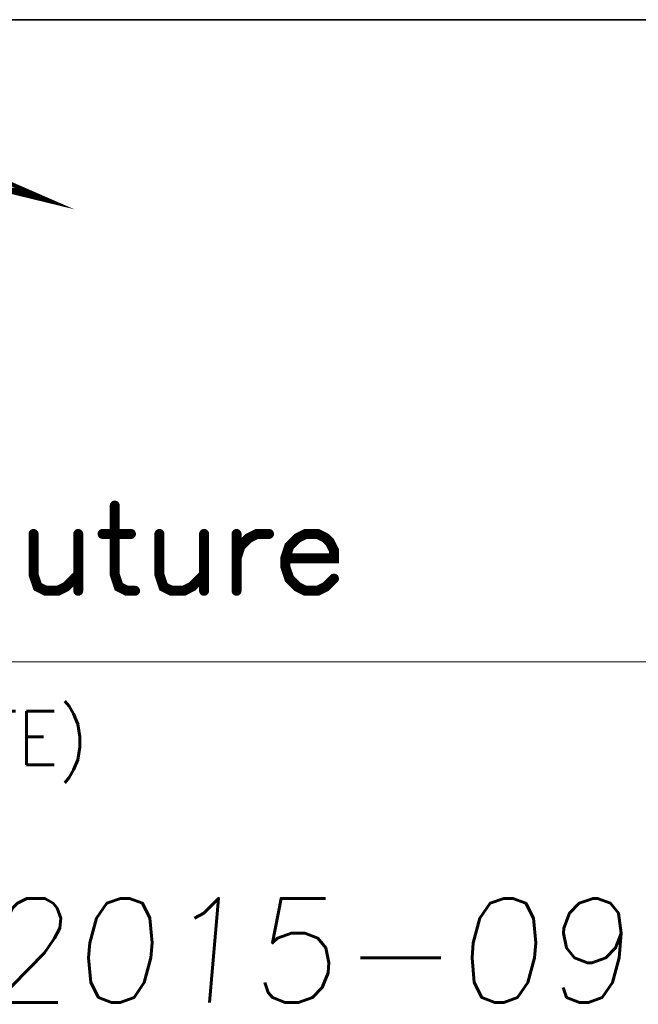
# Model space of a CAD drawing. Header units: millimetres. Extents: x 4065 to 8083, y -652 to 5416.
# Tile 9 of 256: x 4917 to 4943, y -544 to -502. Entities that reach past the tile are written whole.
import ezdxf
from ezdxf.enums import TextEntityAlignment as Align

# ---------------------------------------------------------------- set-up
doc = ezdxf.new("R2010")
doc.units = ezdxf.units.MM
doc.header["$LTSCALE"] = 0.8
doc.layers.get('0').update_dxf_attribs({"linetype": 'CONTINUOUS', "lineweight": 0})
doc.layers.add('2', color=3, linetype='CONTINUOUS', lineweight=0)
doc.styles.get("Standard").update_dxf_attribs({"font": 'romans.shx', "width": 0.8, "oblique": 5, "bigfont": 'whgtxt.shx'})

# ---------------------------------------------------------------- blocks, each defined once
blk = doc.blocks.new('SMOOTH_0$064516')
at = {"const_width": 0.0323}
blk.add_lwpolyline([(-0.0161, 0, 1), (0.0161, 0, 1)], format="xyb", close=True, dxfattribs=at)
blk = doc.blocks.new('SMOOTH_0$0254')
at = {"const_width": 0.0127}
blk.add_lwpolyline([(-0.00635, 0, 1), (0.00635, 0, 1)], format="xyb", close=True, dxfattribs=at)
blk = doc.blocks.new('logo')
at = {"color": 7}
for points, const_width in [([(-3400.866, 5340.526), (-3395.172, 5338.044), (-3404.927, 5340.423)], 0.338), ([(-3398.952, 5339.122), (-3397.769, 5339.122)], 0.338), ([(-3398.445, 5338.953), (-3397.431, 5338.953)], 0.338), ([(-3397.6, 5338.784), (-3397.093, 5338.784)], 0.338), ([(-3389.848, 5311.965), (-3389.848, 5306.032), (-3389.505, 5304.993), (-3388.801, 5304.641), (-3388.105, 5304.641)], 0.859), ([(-3396.83, 5309.527), (-3396.83, 5306.032), (-3396.478, 5304.993), (-3395.782, 5304.641), (-3394.734, 5304.641), (-3394.039, 5304.993), (-3392.991, 5306.032)], 0.859), ([(-3392.991, 5309.527), (-3392.991, 5304.641)], 0.859), ([(-3390.896, 5309.527), (-3388.457, 5309.527)], 0.859), ([(-3386.01, 5309.527), (-3386.01, 5306.032), (-3385.667, 5304.993), (-3384.962, 5304.641), (-3383.923, 5304.641), (-3383.219, 5304.993), (-3382.172, 5306.032)], 0.859), ([(-3382.172, 5309.527), (-3382.172, 5304.641)], 0.859), ([(-3379.381, 5307.431), (-3379.037, 5308.479), (-3378.342, 5309.175), (-3377.638, 5309.527), (-3376.59, 5309.527)], 0.859), ([(-3379.381, 5309.527), (-3379.381, 5304.641)], 0.859), ([(-3375.199, 5307.431), (-3371.008, 5307.431), (-3371.008, 5308.127), (-3371.36, 5308.823), (-3371.713, 5309.175), (-3372.408, 5309.527), (-3373.456, 5309.527), (-3374.151, 5309.175), (-3374.847, 5308.479), (-3375.199, 5307.431), (-3375.199, 5306.736), (-3374.847, 5305.688), (-3374.151, 5304.993), (-3373.456, 5304.641), (-3372.408, 5304.641), (-3371.713, 5304.993), (-3371.008, 5305.688)], 0.859)]:
    blk.add_lwpolyline(points, dxfattribs=dict(at, const_width=const_width))
at = {"color": 7, "const_width": 0.338}
blk.add_lwpolyline([(-3395.275, 5338.079), (-3404.919, 5340.432), (-3400.669, 5340.432), (-3395.275, 5338.079)], close=True, dxfattribs=at)
at = {"color": 7, "xscale": 13.31, "yscale": 13.31, "zscale": 13.31}
for name, p in [('SMOOTH_0$0254', (-3397.769, 5339.122)), ('SMOOTH_0$0254', (-3397.6, 5338.784)), ('SMOOTH_0$0254', (-3397.431, 5338.953)), ('SMOOTH_0$0254', (-3397.093, 5338.784)), ('SMOOTH_0$0254', (-3395.275, 5338.079)), ('SMOOTH_0$0254', (-3395.275, 5338.079)), ('SMOOTH_0$0254', (-3395.172, 5338.044)), ('SMOOTH_0$064516', (-3389.848, 5311.965)), ('SMOOTH_0$064516', (-3396.83, 5309.527)), ('SMOOTH_0$064516', (-3392.991, 5309.527)), ('SMOOTH_0$064516', (-3390.896, 5309.527)), ('SMOOTH_0$064516', (-3388.457, 5309.527)), ('SMOOTH_0$064516', (-3386.01, 5309.527)), ('SMOOTH_0$064516', (-3382.172, 5309.527)), ('SMOOTH_0$064516', (-3379.381, 5309.527)), ('SMOOTH_0$064516', (-3378.342, 5309.175)), ('SMOOTH_0$064516', (-3377.638, 5309.527)), ('SMOOTH_0$064516', (-3376.59, 5309.527)), ('SMOOTH_0$064516', (-3374.151, 5309.175)), ('SMOOTH_0$064516', (-3373.456, 5309.527)), ('SMOOTH_0$064516', (-3372.408, 5309.527)), ('SMOOTH_0$064516', (-3371.713, 5309.175)), ('SMOOTH_0$064516', (-3379.037, 5308.479)), ('SMOOTH_0$064516', (-3374.847, 5308.479)), ('SMOOTH_0$064516', (-3371.36, 5308.823)), ('SMOOTH_0$064516', (-3371.008, 5308.127)), ('SMOOTH_0$064516', (-3379.381, 5307.431)), ('SMOOTH_0$064516', (-3375.199, 5307.431)), ('SMOOTH_0$064516', (-3375.199, 5307.431)), ('SMOOTH_0$064516', (-3375.199, 5306.736)), ('SMOOTH_0$064516', (-3371.008, 5307.431)), ('SMOOTH_0$064516', (-3396.83, 5306.032)), ('SMOOTH_0$064516', (-3392.991, 5306.032)), ('SMOOTH_0$064516', (-3389.848, 5306.032)), ('SMOOTH_0$064516', (-3386.01, 5306.032)), ('SMOOTH_0$064516', (-3382.172, 5306.032)), ('SMOOTH_0$064516', (-3396.478, 5304.993)), ('SMOOTH_0$064516', (-3394.039, 5304.993)), ('SMOOTH_0$064516', (-3389.505, 5304.993)), ('SMOOTH_0$064516', (-3385.667, 5304.993)), ('SMOOTH_0$064516', (-3383.219, 5304.993)), ('SMOOTH_0$064516', (-3374.847, 5305.688)), ('SMOOTH_0$064516', (-3374.151, 5304.993)), ('SMOOTH_0$064516', (-3371.713, 5304.993)), ('SMOOTH_0$064516', (-3371.008, 5305.688)), ('SMOOTH_0$064516', (-3395.782, 5304.641)), ('SMOOTH_0$064516', (-3394.734, 5304.641)), ('SMOOTH_0$064516', (-3392.991, 5304.641)), ('SMOOTH_0$064516', (-3388.801, 5304.641)), ('SMOOTH_0$064516', (-3388.105, 5304.641)), ('SMOOTH_0$064516', (-3384.962, 5304.641)), ('SMOOTH_0$064516', (-3383.923, 5304.641)), ('SMOOTH_0$064516', (-3382.172, 5304.641)), ('SMOOTH_0$064516', (-3379.381, 5304.641)), ('SMOOTH_0$064516', (-3373.456, 5304.641)), ('SMOOTH_0$064516', (-3372.408, 5304.641))]:
    blk.add_blockref(name, p, dxfattribs=at)

msp = doc.modelspace()

# ---------------------------------------------------------------- linework, layer by layer
at = {"color": 7, "linetype": 'Continuous', "lineweight": 35}
msp.add_line((4818.14, -502.345), (4969.479, -502.345), dxfattribs=at)
at = {"color": 7, "linetype": 'Continuous'}
msp.add_line((4818.14, -529.762), (4969.479, -529.762), dxfattribs=at)

# ---------------------------------------------------------------- block references
at = {"color": 3, "linetype": 'Continuous', "xscale": 0.4968601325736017, "yscale": 0.4968601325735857, "zscale": 0.4968601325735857}
msp.add_blockref('logo', (6604.91, -3162.392), dxfattribs=at)

# ---------------------------------------------------------------- texts
at = {"color": 7, "linetype": 'Continuous', "width": 0.933333}
msp.add_text('(DATE)', height=2.288, dxfattribs=at).set_placement((4910.172, -531.871), align=Align.TOP_LEFT)
at = {"layer": '2', "oblique": 5}
msp.add_text('2015-09-17', height=4.4437, dxfattribs=at).set_placement((4914.962, -544.301))

doc.saveas('drawing.dxf')
